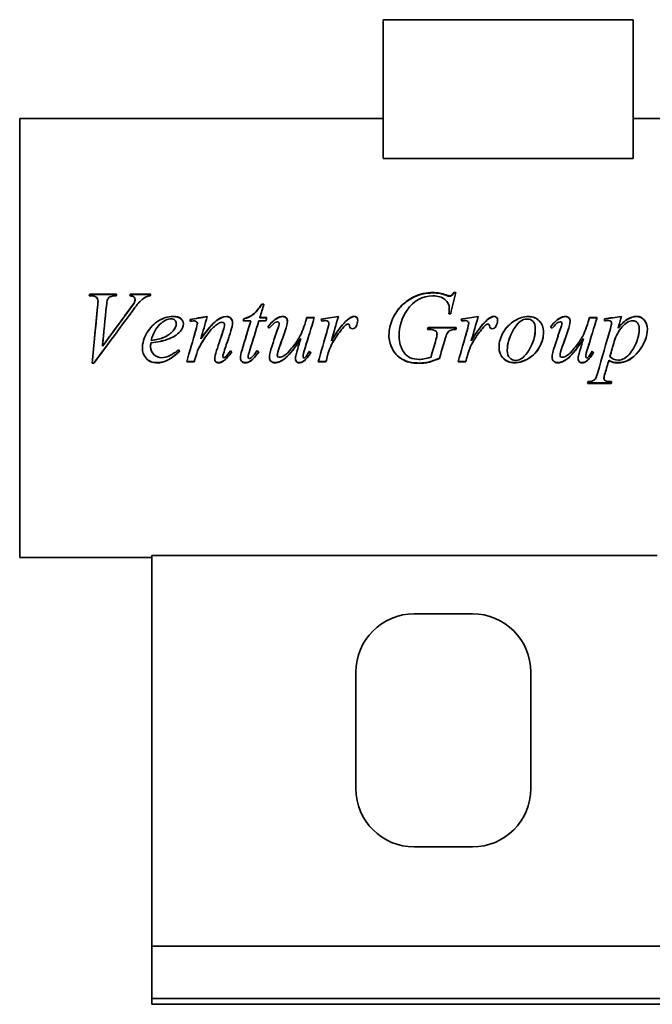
# Model space of a CAD drawing. Header units: millimetres. Extents: x 137 to 703, y 36 to 558.
# Tile 1 of 2: x 137 to 463, y 36 to 543. Entities that reach past the tile are written whole.
import ezdxf

# ---------------------------------------------------------------- set-up
doc = ezdxf.new("R2010")
doc.units = ezdxf.units.MM
doc.header["$LTSCALE"] = 2
doc.layers.add('Krawędzie widoczne(ISO)', color=7, linetype='Continuous', lineweight=35, true_color=0x262659)

msp = doc.modelspace()

# ---------------------------------------------------------------- linework, layer by layer
at = {"layer": 'Krawędzie widoczne(ISO)'}
for p, q in [((452.87, 542.93), (324.25, 542.93)), ((324.25, 542.93), (324.25, 471.4)), ((452.87, 542.93), (452.87, 471.4)), ((137.25, 492.11), (137.25, 266.11)), ((324.25, 492.11), (137.25, 492.11)), ((495.25, 492.11), (452.87, 492.11)), ((324.25, 471.4), (452.87, 471.4)), ((173.98, 400.78), (173.03, 400.78)), ((173.29, 401.7), (187.13, 401.7)), ((173.29, 401.5), (173.29, 401.7)), ((173.29, 401.5), (187.07, 401.5)), ((194.16, 401.7), (204.66, 401.7)), ((194.16, 401.5), (194.16, 401.7)), ((194.16, 401.5), (204.6, 401.5)), ((356.61, 401.06), (356.61, 401.25)), ((360.67, 402.48), (361.62, 402.48)), ((360.67, 402.28), (360.67, 402.48)), ((360.67, 402.28), (361.57, 402.28)), ((177.55, 397.94), (177.55, 398.1)), ((196.28, 397.43), (196.28, 397.6)), ((196.65, 398.8), (196.65, 398.98)), ((261.79, 396.58), (262.94, 396.58)), ((261.79, 396.42), (261.79, 396.58)), ((261.79, 396.42), (262.89, 396.42)), ((359.01, 391.59), (358.07, 391.59)), ((358.3, 394.29), (358.3, 394.43)), ((217.81, 386.43), (217.81, 386.49)), ((228.68, 386.46), (228.68, 386.52)), ((242.66, 385.95), (242.66, 386.01)), ((256.19, 387.95), (252.24, 387.95)), ((252.5, 388.89), (252.5, 388.97)), ((256.19, 387.87), (256.19, 387.95)), ((263.99, 387.95), (260.33, 387.95)), ((260.85, 389.6), (264.42, 389.6)), ((260.85, 389.51), (260.85, 389.6)), ((260.85, 389.51), (264.4, 389.51)), ((269.34, 389), (269.34, 389.09)), ((270.74, 386.57), (270.74, 386.64)), ((284.32, 387.39), (284.32, 387.46)), ((284.92, 389.6), (288.84, 389.6)), ((284.92, 389.51), (284.92, 389.6)), ((284.92, 389.51), (288.81, 389.51)), ((296.31, 386.8), (296.31, 386.86)), ((368.28, 386.8), (368.28, 386.86)), ((414.8, 389), (414.8, 389.09)), ((416.2, 386.57), (416.2, 386.64)), ((429.79, 387.39), (429.79, 387.46)), ((430.39, 389.6), (434.3, 389.6)), ((430.39, 389.51), (430.39, 389.6)), ((430.39, 389.51), (434.28, 389.51)), ((438.08, 388.89), (438.08, 387.89)), ((441.8, 386.54), (441.8, 386.61)), ((347.8, 383.44), (347.09, 383.44)), ((347.38, 384.44), (361.9, 384.44)), ((347.38, 384.39), (347.38, 384.44)), ((347.38, 384.39), (361.89, 384.39)), ((445.17, 384.22), (445.17, 384.27)), ((204.74, 376.63), (204.74, 376.61)), ((204.92, 377.87), (204.92, 377.86)), ((211.29, 379.35), (211.29, 379.35)), ((230.42, 378.58), (230.42, 378.58)), ((281.89, 378.78), (281.89, 378.78)), ((297.62, 377.68), (297.62, 377.66)), ((355.78, 377.42), (355.78, 377.41)), ((369.59, 377.68), (369.59, 377.66)), ((427.35, 378.78), (427.35, 378.78)), ((179.81, 374.87), (179.81, 374.83)), ((204.6, 374.5), (204.6, 374.46)), ((228.31, 371.19), (228.31, 371.12)), ((255.64, 372.83), (255.64, 372.78)), ((269.8, 370.32), (269.8, 370.24)), ((295.65, 370.2), (295.65, 370.12)), ((296.88, 373.68), (296.88, 373.63)), ((367.62, 370.2), (367.62, 370.12)), ((368.85, 373.68), (368.85, 373.63)), ((415.26, 370.32), (415.26, 370.24)), ((175.41, 366.08), (174.46, 366.08)), ((175.41, 366.2), (174.47, 366.2)), ((175.41, 366.2), (175.41, 366.08)), ((227.05, 366.88), (223.19, 366.88)), ((227.05, 366.99), (223.22, 366.99)), ((227.05, 366.99), (227.05, 366.88)), ((241.77, 369.81), (241.77, 369.72)), ((254.79, 369.5), (254.79, 369.41)), ((255.99, 367.3), (255.99, 367.19)), ((283.07, 369.69), (283.07, 369.61)), ((283.44, 367.27), (283.44, 367.16)), ((294.82, 366.88), (290.87, 366.88)), ((294.82, 366.99), (290.9, 366.99)), ((294.82, 366.99), (294.82, 366.88)), ((353.21, 368.68), (353.21, 368.58)), ((366.79, 366.88), (362.85, 366.88)), ((366.79, 366.99), (362.88, 366.99)), ((366.79, 366.99), (366.79, 366.88)), ((428.53, 369.69), (428.53, 369.61)), ((428.9, 367.27), (428.9, 367.16)), ((440.37, 367.63), (440.37, 367.53)), ((440.97, 369.67), (440.97, 369.58)), ((441.57, 355.73), (429.41, 355.73)), ((441.57, 355.94), (429.47, 355.94)), ((437.88, 358.6), (437.88, 358.42)), ((441.57, 355.94), (441.57, 355.73)), ((205.25, 266.11), (137.25, 266.11)), ((205.25, 267.11), (205.25, 66.11)), ((465.25, 267.11), (205.25, 267.11)), ((340.25, 237.11), (370.25, 237.11)), ((310.25, 147.11), (310.25, 207.11)), ((400.25, 207.11), (400.25, 147.11)), ((370.25, 117.11), (340.25, 117.11)), ((205.25, 66.11), (558.25, 66.11)), ((205.25, 39.11), (205.25, 66.11)), ((585.25, 39.11), (205.25, 39.11)), ((205.25, 36.11), (205.25, 39.11)), ((205.25, 36.11), (585.25, 36.11))]:
    msp.add_line(p, q, dxfattribs=at)
for centre, start, end in [((340.25, 207.11), 90, 180), ((370.25, 207.11), 0, 90), ((340.25, 147.11), 180, 270), ((370.25, 147.11), 270, 0)]:
    msp.add_arc(centre, 30, start, end, dxfattribs=at)
for points in [[(173.03, 400.78), (173.12, 401.08), (173.2, 401.39), (173.29, 401.7)], [(173.09, 400.78), (173.15, 401.02), (173.22, 401.26), (173.29, 401.5)], [(187.13, 401.7), (187.03, 401.39), (186.94, 401.08), (186.84, 400.78)], [(193.85, 400.78), (193.95, 401.08), (194.06, 401.39), (194.16, 401.7)], [(193.91, 400.77), (194, 401.01), (194.08, 401.26), (194.16, 401.5)], [(204.4, 400.78), (203.56, 400.7), (202.9, 400.54), (202.4, 400.3)], [(204.66, 401.7), (204.57, 401.39), (204.49, 401.08), (204.4, 400.78)], [(349.81, 400.78), (344.39, 400.78), (339.97, 398.33), (336.54, 393.35)], [(340.11, 400.3), (343.2, 401.76), (346.43, 402.48), (349.81, 402.48)], [(340.11, 400.11), (343.2, 401.56), (346.43, 402.28), (349.81, 402.28)], [(349.81, 402.48), (352.3, 402.48), (354.57, 402.07), (356.61, 401.25)], [(349.81, 402.28), (352.3, 402.28), (354.57, 401.87), (356.61, 401.06)], [(356.61, 401.25), (357.43, 400.93), (358.03, 400.78), (358.41, 400.78)], [(356.61, 401.06), (357.43, 400.74), (358.03, 400.58), (358.41, 400.58)], [(361.62, 402.48), (360.75, 398.89), (359.88, 395.25), (359.01, 391.59)], [(177.35, 395.14), (177.48, 396.61), (177.55, 397.6), (177.55, 398.1)], [(177.35, 395), (177.48, 396.45), (177.55, 397.43), (177.55, 397.94)], [(181.9, 395.65), (181.2, 388.76), (180.51, 381.79), (179.81, 374.83)], [(182.41, 398.84), (182.24, 398.46), (182.07, 397.4), (181.9, 395.65)], [(193.48, 393.44), (194.97, 395.44), (195.9, 396.82), (196.28, 397.6)], [(193.48, 393.31), (194.97, 395.3), (195.9, 396.67), (196.28, 397.43)], [(196.28, 397.6), (196.53, 398.12), (196.65, 398.58), (196.65, 398.98)], [(196.28, 397.43), (196.53, 397.95), (196.65, 398.41), (196.65, 398.8)], [(262.94, 396.58), (262.24, 394.26), (261.54, 391.93), (260.85, 389.6)], [(174.46, 366.08), (175.43, 375.73), (176.39, 385.52), (177.35, 395.14)], [(195.11, 392.81), (188.54, 383.95), (181.97, 374.95), (175.41, 366.08)], [(175.76, 379.11), (176.29, 384.42), (176.82, 389.73), (177.35, 395)], [(179.81, 374.83), (184.37, 381.04), (188.92, 387.27), (193.48, 393.44)], [(182.94, 379.11), (186.46, 383.85), (189.97, 388.6), (193.48, 393.31)], [(336.54, 393.35), (333.81, 389.42), (332.45, 384.98), (332.45, 380.06)], [(358.07, 391.59), (358.22, 392.88), (358.3, 393.82), (358.3, 394.43)], [(358.08, 391.59), (358.23, 392.81), (358.3, 393.71), (358.3, 394.29)], [(221.47, 386.46), (221.47, 385.04), (220.89, 383.68), (219.73, 382.38)], [(224.88, 388.6), (227.84, 389.14), (230.8, 389.67), (233.77, 390.2)], [(225.1, 387.66), (225.03, 387.98), (224.95, 388.29), (224.88, 388.6)], [(224.89, 388.52), (227.84, 389.05), (230.79, 389.57), (233.74, 390.09)], [(226.05, 387.81), (225.73, 387.76), (225.42, 387.71), (225.1, 387.66)], [(227.11, 387.92), (226.92, 387.92), (226.56, 387.88), (226.05, 387.81)], [(227.85, 383.04), (228.4, 384.96), (228.68, 386.12), (228.68, 386.52)], [(227.85, 383), (228.4, 384.91), (228.68, 386.06), (228.68, 386.46)], [(233.77, 390.2), (232.65, 386.34), (231.54, 382.46), (230.42, 378.58)], [(241.4, 387.18), (240.89, 387.18), (240.26, 386.97), (239.52, 386.55)], [(242, 383.01), (242.44, 384.3), (242.66, 385.3), (242.66, 386.01)], [(242, 382.97), (242.44, 384.26), (242.66, 385.25), (242.66, 385.95)], [(246.78, 386.84), (246.78, 385.81), (246.5, 384.45), (245.95, 382.75)], [(251.67, 373.03), (253.17, 378), (254.68, 382.99), (256.19, 387.95)], [(252.24, 387.95), (252.33, 388.29), (252.41, 388.63), (252.5, 388.97)], [(252.26, 387.95), (252.34, 388.26), (252.42, 388.57), (252.5, 388.89)], [(253.51, 379.11), (254.4, 382.03), (255.29, 384.95), (256.19, 387.87)], [(260.33, 387.95), (258.77, 382.9), (257.21, 377.83), (255.64, 372.78)], [(264.42, 389.6), (264.28, 389.05), (264.14, 388.5), (263.99, 387.95)], [(264.88, 384.69), (266.29, 386.69), (267.78, 388.16), (269.34, 389.09)], [(264.9, 384.68), (266.31, 386.64), (267.79, 388.08), (269.34, 389)], [(269.34, 389.09), (270.54, 389.83), (271.65, 390.2), (272.66, 390.2)], [(269.34, 389), (270.54, 389.73), (271.65, 390.1), (272.66, 390.1)], [(269.77, 383.07), (270.42, 384.97), (270.74, 386.16), (270.74, 386.64)], [(269.77, 383.03), (270.42, 384.92), (270.74, 386.1), (270.74, 386.57)], [(275, 387.63), (275, 386.7), (274.6, 385.06), (273.8, 382.69)], [(288.84, 389.6), (287.27, 384.42), (285.7, 379.2), (284.12, 374)], [(284.32, 387.46), (284.52, 388.18), (284.72, 388.89), (284.92, 389.6)], [(284.32, 387.39), (284.52, 388.1), (284.72, 388.8), (284.92, 389.51)], [(292.39, 388.77), (295.33, 389.25), (298.28, 389.72), (301.22, 390.2)], [(292.73, 387.83), (292.62, 388.15), (292.5, 388.46), (292.39, 388.77)], [(292.42, 388.69), (295.34, 389.16), (298.27, 389.63), (301.19, 390.1)], [(294.62, 388.06), (294.27, 388.06), (293.65, 387.99), (292.73, 387.83)], [(295.93, 387.66), (295.59, 387.93), (295.15, 388.06), (294.62, 388.06)], [(295.48, 382.89), (296.03, 384.76), (296.31, 386.08), (296.31, 386.86)], [(295.48, 382.86), (296.03, 384.71), (296.31, 386.02), (296.31, 386.8)], [(296.31, 386.86), (296.31, 387.19), (296.18, 387.45), (295.93, 387.66)], [(301.22, 390.2), (300.02, 386.03), (298.82, 381.85), (297.62, 377.66)], [(297.62, 377.66), (300.67, 382.81), (303.43, 386.41), (305.88, 388.46)], [(298.49, 379.11), (301.2, 383.45), (303.66, 386.54), (305.88, 388.38)], [(305.43, 386.07), (304.97, 385.82), (304.29, 385.14), (303.4, 384.04)], [(306.26, 386.27), (305.95, 386.27), (305.67, 386.2), (305.43, 386.07)], [(305.88, 388.46), (307.3, 389.62), (308.44, 390.2), (309.32, 390.2)], [(305.88, 388.38), (307.3, 389.53), (308.44, 390.1), (309.32, 390.1)], [(306.74, 386.07), (306.61, 386.2), (306.45, 386.27), (306.26, 386.27)], [(306.97, 385.41), (306.93, 385.73), (306.86, 385.95), (306.74, 386.07)], [(311.17, 388.23), (311.17, 387.11), (310.88, 386.04), (310.29, 385.01)], [(364.36, 388.77), (367.31, 389.25), (370.25, 389.72), (373.2, 390.2)], [(364.7, 387.83), (364.59, 388.15), (364.48, 388.46), (364.36, 388.77)], [(364.39, 388.69), (367.32, 389.16), (370.24, 389.63), (373.17, 390.1)], [(366.59, 388.06), (366.25, 388.06), (365.62, 387.99), (364.7, 387.83)], [(367.91, 387.66), (367.56, 387.93), (367.12, 388.06), (366.59, 388.06)], [(367.45, 382.89), (368, 384.76), (368.28, 386.08), (368.28, 386.86)], [(367.45, 382.86), (368, 384.71), (368.28, 386.02), (368.28, 386.8)], [(368.28, 386.86), (368.28, 387.19), (368.15, 387.45), (367.91, 387.66)], [(373.2, 390.2), (372, 386.03), (370.79, 381.85), (369.59, 377.66)], [(369.59, 377.66), (372.64, 382.81), (375.4, 386.41), (377.86, 388.46)], [(370.47, 379.11), (373.17, 383.45), (375.64, 386.54), (377.86, 388.38)], [(377.4, 386.07), (376.94, 385.82), (376.27, 385.14), (375.37, 384.04)], [(378.23, 386.27), (377.92, 386.27), (377.65, 386.2), (377.4, 386.07)], [(377.86, 388.46), (379.27, 389.62), (380.41, 390.2), (381.29, 390.2)], [(377.86, 388.38), (379.27, 389.53), (380.41, 390.1), (381.29, 390.1)], [(378.72, 386.07), (378.58, 386.2), (378.42, 386.27), (378.23, 386.27)], [(378.94, 385.41), (378.91, 385.73), (378.83, 385.95), (378.72, 386.07)], [(383.15, 388.23), (383.15, 387.11), (382.85, 386.04), (382.26, 385.01)], [(410.34, 384.69), (411.75, 386.69), (413.24, 388.16), (414.8, 389.09)], [(410.36, 384.68), (411.77, 386.64), (413.25, 388.08), (414.8, 389)], [(414.8, 389.09), (416, 389.83), (417.11, 390.2), (418.12, 390.2)], [(414.8, 389), (416, 389.73), (417.11, 390.1), (418.12, 390.1)], [(415.23, 383.07), (415.88, 384.97), (416.2, 386.16), (416.2, 386.64)], [(415.23, 383.03), (415.88, 384.92), (416.2, 386.1), (416.2, 386.57)], [(420.46, 387.63), (420.46, 386.7), (420.06, 385.06), (419.26, 382.69)], [(434.3, 389.6), (432.73, 384.42), (431.16, 379.2), (429.59, 374)], [(429.79, 387.46), (429.99, 388.18), (430.19, 388.89), (430.39, 389.6)], [(429.79, 387.39), (429.99, 388.1), (430.19, 388.8), (430.39, 389.51)], [(438.08, 388.89), (441.01, 389.33), (443.95, 389.76), (446.89, 390.2)], [(438.08, 388.8), (441, 389.23), (443.93, 389.66), (446.86, 390.1)], [(440.17, 388.06), (439.67, 388.06), (438.97, 388), (438.08, 387.89)], [(441.19, 383.95), (441.6, 385.38), (441.8, 386.27), (441.8, 386.61)], [(441.19, 383.91), (441.6, 385.33), (441.8, 386.2), (441.8, 386.54)], [(446.89, 390.2), (446.31, 388.23), (445.74, 386.25), (445.17, 384.27)], [(219.73, 382.38), (218.2, 380.68), (215.96, 379.31), (213.01, 378.26)], [(223.19, 366.88), (224.74, 372.24), (226.3, 377.65), (227.85, 383.04)], [(226.72, 379.11), (227.09, 380.41), (227.47, 381.7), (227.85, 383)], [(238.57, 372.63), (239.72, 376.09), (240.86, 379.55), (242, 383.01)], [(240.71, 379.11), (241.14, 380.4), (241.57, 381.69), (242, 382.97)], [(245.95, 382.75), (244.76, 379.16), (243.57, 375.56), (242.38, 371.98)], [(265.68, 384.12), (265.41, 384.31), (265.15, 384.5), (264.88, 384.69)], [(267.08, 375.09), (267.98, 377.75), (268.87, 380.41), (269.77, 383.07)], [(268.43, 379.11), (268.88, 380.42), (269.32, 381.72), (269.77, 383.03)], [(273.8, 382.69), (272.86, 379.95), (271.91, 377.2), (270.97, 374.46)], [(290.87, 366.88), (292.41, 372.19), (293.94, 377.55), (295.48, 382.89)], [(294.39, 379.11), (294.75, 380.36), (295.11, 381.61), (295.48, 382.86)], [(303.4, 384.04), (301.97, 382.36), (300.41, 380.18), (298.74, 377.49)], [(310.29, 385.01), (309.89, 384.23), (309.3, 383.84), (308.52, 383.84)], [(347.09, 383.44), (347.18, 383.77), (347.28, 384.1), (347.38, 384.44)], [(347.1, 383.44), (347.19, 383.76), (347.28, 384.07), (347.38, 384.39)], [(351.32, 382.69), (350.6, 383.19), (349.42, 383.44), (347.8, 383.44)], [(351.98, 381.27), (351.98, 381.89), (351.76, 382.37), (351.32, 382.69)], [(351.44, 378.29), (351.8, 379.53), (351.98, 380.52), (351.98, 381.27)], [(351.66, 379.11), (351.87, 379.97), (351.98, 380.68), (351.98, 381.25)], [(351.98, 381.25), (351.98, 381.25), (351.98, 381.25), (351.98, 381.25)], [(357.18, 381.47), (356.9, 381.01), (356.43, 379.65), (355.78, 377.41)], [(361.9, 384.44), (361.82, 384.1), (361.73, 383.77), (361.64, 383.44)], [(362.85, 366.88), (364.38, 372.19), (365.91, 377.55), (367.45, 382.89)], [(366.36, 379.11), (366.72, 380.36), (367.09, 381.61), (367.45, 382.86)], [(375.37, 384.04), (373.94, 382.36), (372.39, 380.18), (370.71, 377.49)], [(382.26, 385.01), (381.86, 384.23), (381.27, 383.84), (380.49, 383.84)], [(401.96, 379.11), (402.36, 380.69), (402.56, 382.28), (402.56, 383.88)], [(402.56, 383.88), (402.56, 383.89), (402.56, 383.89), (402.56, 383.9)], [(411.14, 384.12), (410.87, 384.31), (410.61, 384.5), (410.34, 384.69)], [(412.54, 375.09), (413.44, 377.75), (414.33, 380.41), (415.23, 383.07)], [(413.9, 379.11), (414.34, 380.42), (414.79, 381.72), (415.23, 383.03)], [(419.26, 382.69), (418.32, 379.95), (417.38, 377.2), (416.43, 374.46)], [(434.68, 361.41), (436.85, 368.85), (439.02, 376.42), (441.19, 383.95)], [(439.8, 379.11), (440.26, 380.71), (440.73, 382.31), (441.19, 383.91)], [(455.33, 379.11), (455.78, 380.64), (456.01, 382.15), (456.01, 383.65)], [(456.01, 383.65), (456.01, 383.66), (456.01, 383.67), (456.01, 383.67)], [(185.01, 379.11), (181.81, 374.79), (178.61, 370.48), (175.41, 366.2)], [(180.24, 379.11), (180.1, 377.69), (179.95, 376.28), (179.81, 374.87)], [(204.74, 376.63), (204.65, 375.78), (204.6, 375.07), (204.6, 374.5)], [(204.74, 376.61), (204.65, 375.75), (204.6, 375.03), (204.6, 374.46)], [(213.01, 378.27), (211.05, 377.57), (208.29, 377.02), (204.74, 376.63)], [(213.01, 378.26), (211.05, 377.56), (208.29, 377.01), (204.74, 376.61)], [(204.92, 377.86), (207.53, 378.15), (209.65, 378.64), (211.29, 379.35)], [(205.27, 379.11), (205.15, 378.71), (205.03, 378.3), (204.92, 377.87)], [(210.69, 379.11), (210.9, 379.18), (211.1, 379.26), (211.29, 379.35)], [(215.08, 379.11), (214.44, 378.81), (213.74, 378.53), (213.01, 378.27)], [(230.51, 375.95), (229.63, 374.49), (228.9, 372.91), (228.31, 371.19)], [(230.51, 375.92), (229.63, 374.45), (228.9, 372.85), (228.31, 371.12)], [(230.57, 379.11), (230.52, 378.93), (230.47, 378.76), (230.42, 378.58)], [(230.42, 378.58), (230.42, 378.58), (230.42, 378.58), (230.43, 378.59)], [(232.53, 379.11), (231.87, 378.14), (231.2, 377.08), (230.51, 375.95)], [(244.74, 379.11), (243.95, 376.75), (243.16, 374.39), (242.38, 372.04)], [(257.6, 379.11), (256.95, 377.01), (256.3, 374.92), (255.64, 372.83)], [(265.71, 369.15), (265.71, 370.45), (266.17, 372.42), (267.08, 375.09)], [(272.57, 379.11), (272.04, 377.57), (271.5, 376.04), (270.97, 374.5)], [(279.46, 370.61), (279.75, 371.79), (280.56, 374.51), (281.89, 378.78)], [(285.67, 379.11), (285.15, 377.42), (284.64, 375.73), (284.12, 374.05)], [(298.74, 377.51), (298.01, 376.37), (297.39, 375.1), (296.88, 373.68)], [(298.74, 377.49), (298.01, 376.35), (297.39, 375.06), (296.88, 373.63)], [(298.03, 379.11), (297.9, 378.63), (297.76, 378.15), (297.62, 377.68)], [(299.77, 379.11), (299.43, 378.59), (299.09, 378.06), (298.74, 377.51)], [(332.45, 380.06), (332.45, 379.74), (332.46, 379.42), (332.47, 379.11)], [(348.89, 369.3), (349.74, 372.29), (350.59, 375.29), (351.44, 378.29)], [(355.78, 377.42), (354.92, 374.5), (354.07, 371.58), (353.21, 368.68)], [(355.78, 377.41), (354.92, 374.46), (354.07, 371.52), (353.21, 368.58)], [(356.29, 379.11), (356.14, 378.62), (355.97, 378.05), (355.78, 377.42)], [(370.71, 377.51), (369.98, 376.37), (369.36, 375.1), (368.85, 373.68)], [(370.71, 377.49), (369.98, 376.35), (369.36, 375.06), (368.85, 373.63)], [(370.01, 379.11), (369.87, 378.63), (369.73, 378.15), (369.59, 377.68)], [(371.74, 379.11), (371.4, 378.59), (371.06, 378.06), (370.71, 377.51)], [(389.28, 379.11), (388.51, 376.97), (388.12, 374.84), (388.12, 372.72)], [(411.17, 369.15), (411.17, 370.45), (411.63, 372.42), (412.54, 375.09)], [(418.03, 379.11), (417.5, 377.57), (416.96, 376.04), (416.43, 374.5)], [(424.92, 370.61), (425.21, 371.79), (426.02, 374.51), (427.35, 378.78)], [(431.13, 379.11), (430.61, 377.42), (430.1, 375.73), (429.59, 374.05)], [(443.17, 377.31), (442.43, 374.76), (441.7, 372.21), (440.97, 369.67)], [(443.17, 377.29), (442.43, 374.72), (441.7, 372.15), (440.97, 369.58)], [(443.79, 379.11), (443.56, 378.52), (443.35, 377.92), (443.17, 377.31)], [(219.64, 372.32), (215.56, 368.29), (211.67, 366.28), (207.98, 366.28)], [(219.13, 373.06), (219.3, 372.81), (219.47, 372.57), (219.64, 372.32)], [(228.31, 371.19), (227.89, 369.79), (227.47, 368.39), (227.05, 366.99)], [(228.31, 371.12), (227.89, 369.7), (227.47, 368.29), (227.05, 366.88)], [(237.57, 368.39), (237.57, 369.22), (237.91, 370.64), (238.57, 372.63)], [(242.38, 372.04), (241.98, 370.81), (241.77, 370.07), (241.77, 369.81)], [(242.38, 371.98), (241.98, 370.74), (241.77, 369.99), (241.77, 369.72)], [(246.41, 372.02), (244.89, 369.82), (243.46, 368.27), (242.12, 367.35)], [(246.44, 372.01), (244.91, 369.76), (243.47, 368.18), (242.12, 367.25)], [(243, 369.21), (243.81, 369.91), (244.68, 371.01), (245.64, 372.49)], [(245.64, 372.49), (245.9, 372.33), (246.17, 372.17), (246.44, 372.01)], [(250.78, 368.78), (250.78, 369.71), (251.08, 371.13), (251.67, 373.03)], [(255.64, 372.83), (255.07, 371.12), (254.79, 370), (254.79, 369.5)], [(255.64, 372.78), (255.07, 371.04), (254.79, 369.92), (254.79, 369.41)], [(260.22, 371.97), (258.74, 369.73), (257.33, 368.17), (255.99, 367.3)], [(260.25, 371.95), (258.76, 369.67), (257.34, 368.08), (255.99, 367.19)], [(256.93, 369.41), (257.29, 369.75), (258.11, 370.81), (259.39, 372.58)], [(259.39, 372.58), (259.68, 372.37), (259.96, 372.16), (260.25, 371.95)], [(270.97, 374.5), (270.19, 372.29), (269.8, 370.9), (269.8, 370.32)], [(270.97, 374.46), (270.19, 372.23), (269.8, 370.83), (269.8, 370.24)], [(279.12, 368.3), (279.12, 368.89), (279.23, 369.66), (279.46, 370.61)], [(284.12, 374.05), (283.42, 371.75), (283.07, 370.3), (283.07, 369.69)], [(284.12, 374), (283.42, 371.68), (283.07, 370.22), (283.07, 369.61)], [(287.07, 371.71), (285.9, 369.66), (284.69, 368.18), (283.44, 367.27)], [(287.1, 371.69), (285.92, 369.6), (284.7, 368.09), (283.44, 367.16)], [(286.33, 372.29), (286.58, 372.09), (286.84, 371.89), (287.1, 371.69)], [(295.65, 370.2), (295.37, 369.13), (295.09, 368.06), (294.82, 366.99)], [(295.65, 370.12), (295.37, 369.04), (295.09, 367.96), (294.82, 366.88)], [(296.88, 373.68), (296.15, 371.76), (295.74, 370.6), (295.65, 370.2)], [(296.88, 373.63), (296.15, 371.69), (295.74, 370.52), (295.65, 370.12)], [(367.62, 370.2), (367.34, 369.13), (367.07, 368.06), (366.79, 366.99)], [(367.62, 370.12), (367.34, 369.04), (367.07, 367.96), (366.79, 366.88)], [(368.85, 373.68), (368.13, 371.76), (367.72, 370.6), (367.62, 370.2)], [(368.85, 373.63), (368.13, 371.69), (367.72, 370.52), (367.62, 370.12)], [(388.12, 372.72), (388.12, 372.71), (388.12, 372.7), (388.12, 372.7)], [(416.43, 374.5), (415.65, 372.29), (415.26, 370.9), (415.26, 370.32)], [(416.43, 374.46), (415.65, 372.23), (415.26, 370.83), (415.26, 370.24)], [(424.58, 368.3), (424.58, 368.89), (424.7, 369.66), (424.92, 370.61)], [(429.59, 374.05), (428.88, 371.75), (428.53, 370.3), (428.53, 369.69)], [(429.59, 374), (428.88, 371.68), (428.53, 370.22), (428.53, 369.61)], [(432.53, 371.71), (431.36, 369.66), (430.15, 368.18), (428.9, 367.27)], [(432.56, 371.69), (431.38, 369.6), (430.16, 368.09), (428.9, 367.16)], [(431.79, 372.29), (432.04, 372.09), (432.3, 371.89), (432.56, 371.69)], [(242.12, 367.35), (241.16, 366.71), (240.32, 366.39), (239.57, 366.39)], [(242.12, 367.25), (241.16, 366.6), (240.32, 366.28), (239.57, 366.28)], [(242.35, 368.9), (242.52, 368.9), (242.74, 369), (243, 369.21)], [(255.99, 367.3), (255.09, 366.69), (254.18, 366.39), (253.24, 366.39)], [(255.99, 367.19), (255.09, 366.58), (254.18, 366.28), (253.24, 366.28)], [(255.41, 368.56), (255.8, 368.56), (256.3, 368.84), (256.93, 369.41)], [(283.44, 367.27), (282.62, 366.69), (281.82, 366.39), (281.04, 366.39)], [(283.44, 367.16), (282.62, 366.57), (281.82, 366.28), (281.04, 366.28)], [(428.9, 367.27), (428.08, 366.69), (427.28, 366.39), (426.5, 366.39)], [(428.9, 367.16), (428.08, 366.57), (427.28, 366.28), (426.5, 366.28)], [(440.37, 367.63), (439.73, 365.44), (439.09, 363.26), (438.45, 361.09)], [(440.37, 367.53), (439.73, 365.32), (439.09, 363.12), (438.45, 360.93)], [(440.97, 369.58), (442.03, 368.33), (443.48, 367.7), (445.31, 367.7)], [(438.45, 361.09), (438.07, 359.82), (437.88, 358.99), (437.88, 358.6)], [(438.45, 360.93), (438.07, 359.65), (437.88, 358.82), (437.88, 358.42)], [(429.41, 355.73), (429.5, 356.04), (429.59, 356.34), (429.67, 356.65)], [(441.82, 356.65), (441.74, 356.34), (441.65, 356.04), (441.57, 355.73)], [(441.77, 356.65), (441.7, 356.41), (441.63, 356.17), (441.57, 355.94)]]:
    msp.add_open_spline(points, degree=3, dxfattribs=at)
for points, knots in [([(177.55, 398.1), (177.55, 398.87), (177.27, 399.51), (176.69, 400.02), (176.12, 400.52), (175.22, 400.78), (173.98, 400.78)], [0, 0, 0, 0, 1, 1, 1, 2, 2, 2, 2]), ([(186.84, 400.78), (185.34, 400.76), (184.31, 400.6), (183.76, 400.31), (183.2, 400.02), (182.76, 399.53), (182.41, 398.84)], [0, 0, 0, 0, 1, 1, 1, 2, 2, 2, 2]), ([(196.65, 398.98), (196.65, 399.43), (196.46, 399.82), (196.07, 400.16), (195.68, 400.49), (194.94, 400.7), (193.85, 400.78)], [0, 0, 0, 0, 1, 1, 1, 2, 2, 2, 2]), ([(358.3, 394.43), (358.3, 396.11), (357.55, 397.59), (356.04, 398.86), (354.53, 400.14), (352.46, 400.78), (349.81, 400.78)], [0, 0, 0, 0, 1, 1, 1, 2, 2, 2, 2]), ([(358.41, 400.78), (358.83, 400.78), (359.19, 400.87), (359.5, 401.07), (359.8, 401.27), (360.2, 401.74), (360.67, 402.48)], [0, 0, 0, 0, 1, 1, 1, 2, 2, 2, 2]), ([(358.41, 400.58), (358.83, 400.58), (359.19, 400.68), (359.5, 400.88), (359.8, 401.07), (360.2, 401.54), (360.67, 402.28)], [0, 0, 0, 0, 1, 1, 1, 2, 2, 2, 2]), ([(202.4, 400.3), (201.45, 399.85), (200.5, 399.18), (199.57, 398.29), (198.63, 397.39), (197.15, 395.58), (195.11, 392.81)], [0, 0, 0, 0, 1, 1, 1, 2, 2, 2, 2]), ([(252.5, 388.97), (254.4, 389.49), (256.02, 390.26), (257.33, 391.28), (258.65, 392.3), (260.13, 394.07), (261.79, 396.58)], [0, 0, 0, 0, 1, 1, 1, 2, 2, 2, 2]), ([(252.5, 388.89), (254.4, 389.39), (256.02, 390.16), (257.33, 391.17), (258.65, 392.19), (260.13, 393.94), (261.79, 396.42)], [0, 0, 0, 0, 1, 1, 1, 2, 2, 2, 2]), ([(327.24, 380.41), (327.24, 383.44), (327.88, 386.32), (329.15, 389.03), (330.41, 391.75), (332, 394.03), (333.91, 395.9), (335.81, 397.77), (337.88, 399.23), (340.11, 400.3)], [0, 0, 0, 0, 1, 1, 1, 2, 2, 2, 3, 3, 3, 3]), ([(327.24, 380.41), (327.25, 383.41), (327.88, 386.25), (329.15, 388.94), (330.41, 391.63), (332, 393.9), (333.91, 395.75), (335.81, 397.6), (337.88, 399.05), (340.11, 400.11)], [0.001278, 0.001278, 0.001278, 0.001278, 1, 1, 1, 2, 2, 2, 3, 3, 3, 3]), ([(200.37, 373.86), (200.37, 376.43), (201.16, 379.06), (202.74, 381.74), (204.33, 384.42), (206.31, 386.49), (208.71, 387.98), (211.1, 389.46), (213.56, 390.2), (216.1, 390.2)], [0, 0, 0, 0, 1, 1, 1, 2, 2, 2, 3, 3, 3, 3]), ([(201.44, 379.11), (201.79, 379.97), (202.22, 380.84), (202.74, 381.71), (204.33, 384.37), (206.31, 386.43), (208.71, 387.9), (211.1, 389.37), (213.56, 390.1), (216.1, 390.1)], [0.670473, 0.670473, 0.670473, 0.670473, 1, 1, 1, 2, 2, 2, 3, 3, 3, 3]), ([(215.12, 388.92), (213.31, 388.92), (211.4, 387.99), (209.38, 386.12), (207.36, 384.26), (205.87, 381.5), (204.92, 377.86)], [0, 0, 0, 0, 1, 1, 1, 2, 2, 2, 2]), ([(211.29, 379.35), (213.47, 380.3), (215.1, 381.44), (216.18, 382.75), (217.27, 384.07), (217.81, 385.31), (217.81, 386.49)], [0, 0, 0, 0, 1, 1, 1, 2, 2, 2, 2]), ([(211.29, 379.35), (213.47, 380.29), (215.1, 381.42), (216.18, 382.72), (217.27, 384.02), (217.81, 385.26), (217.81, 386.43)], [0, 0, 0, 0, 1, 1, 1, 2, 2, 2, 2]), ([(217.81, 386.49), (217.81, 387.22), (217.58, 387.8), (217.11, 388.25), (216.64, 388.69), (215.98, 388.92), (215.12, 388.92)], [0, 0, 0, 0, 1, 1, 1, 2, 2, 2, 2]), ([(216.1, 390.2), (217.93, 390.2), (219.28, 389.83), (220.16, 389.09), (221.03, 388.35), (221.47, 387.47), (221.47, 386.46)], [0, 0, 0, 0, 1, 1, 1, 2, 2, 2, 2]), ([(216.1, 390.1), (217.93, 390.1), (219.28, 389.73), (220.16, 389), (221.03, 388.27), (221.46, 387.42), (221.47, 386.43)], [0, 0, 0, 0, 1, 1, 1, 1.990295, 1.990295, 1.990295, 1.990295]), ([(228.68, 386.52), (228.68, 386.88), (228.53, 387.21), (228.22, 387.49), (227.92, 387.78), (227.54, 387.92), (227.11, 387.92)], [0, 0, 0, 0, 1, 1, 1, 2, 2, 2, 2]), ([(230.42, 378.58), (233.85, 383.32), (236.48, 386.45), (238.31, 387.95), (240.15, 389.45), (241.91, 390.2), (243.6, 390.2)], [0, 0, 0, 0, 1, 1, 1, 2, 2, 2, 2]), ([(239.52, 386.55), (238.14, 385.79), (236.71, 384.52), (235.23, 382.74), (233.74, 380.96), (232.17, 378.68), (230.51, 375.92)], [0, 0, 0, 0, 1, 1, 1, 2, 2, 2, 2]), ([(230.81, 379.11), (234.05, 383.52), (236.55, 386.44), (238.31, 387.87), (240.15, 389.36), (241.91, 390.1), (243.6, 390.1)], [0.037632, 0.037632, 0.037632, 0.037632, 1, 1, 1, 2, 2, 2, 2]), ([(242.66, 386.01), (242.66, 386.35), (242.54, 386.63), (242.29, 386.85), (242.04, 387.07), (241.75, 387.18), (241.4, 387.18)], [0, 0, 0, 0, 1, 1, 1, 2, 2, 2, 2]), ([(243.6, 390.2), (244.52, 390.2), (245.28, 389.89), (245.88, 389.26), (246.48, 388.63), (246.78, 387.82), (246.78, 386.84)], [0, 0, 0, 0, 1, 1, 1, 2, 2, 2, 2]), ([(243.6, 390.1), (244.52, 390.1), (245.28, 389.79), (245.88, 389.17), (246.47, 388.55), (246.77, 387.77), (246.78, 386.8)], [0, 0, 0, 0, 1, 1, 1, 1.988893, 1.988893, 1.988893, 1.988893]), ([(269.91, 387.38), (269.47, 387.38), (269.04, 387.25), (268.61, 386.99), (268.18, 386.74), (267.21, 385.78), (265.68, 384.12)], [0, 0, 0, 0, 1, 1, 1, 2, 2, 2, 2]), ([(270.74, 386.64), (270.74, 386.83), (270.66, 387), (270.48, 387.15), (270.31, 387.3), (270.12, 387.38), (269.91, 387.38)], [0, 0, 0, 0, 1, 1, 1, 2, 2, 2, 2]), ([(271.03, 369.15), (271.62, 369.15), (272.39, 369.43), (273.34, 370), (274.3, 370.56), (275.56, 371.81), (277.15, 373.78), (278.73, 375.74), (280.03, 377.58), (281.06, 379.29), (282.09, 381.01), (283.18, 383.74), (284.32, 387.46)], [0, 0, 0, 0, 1, 1, 1, 2, 2, 2, 3, 3, 3, 4, 4, 4, 4]), ([(272.66, 390.2), (273.34, 390.2), (273.91, 389.96), (274.34, 389.47), (274.78, 388.99), (275, 388.38), (275, 387.63)], [0, 0, 0, 0, 1, 1, 1, 2, 2, 2, 2]), ([(272.66, 390.1), (273.34, 390.1), (273.91, 389.86), (274.34, 389.38), (274.78, 388.91), (274.99, 388.31), (275, 387.6)], [0, 0, 0, 0, 1, 1, 1, 1.982393, 1.982393, 1.982393, 1.982393]), ([(280.95, 379.11), (280.99, 379.17), (281.03, 379.23), (281.06, 379.29), (282.09, 380.99), (283.18, 383.7), (284.32, 387.39)], [2.963983, 2.963983, 2.963983, 2.963983, 3, 3, 3, 4, 4, 4, 4]), ([(308.52, 383.84), (308.11, 383.84), (307.78, 383.97), (307.5, 384.22), (307.22, 384.48), (307.05, 384.88), (306.97, 385.41)], [0, 0, 0, 0, 1, 1, 1, 2, 2, 2, 2]), ([(309.32, 390.2), (309.89, 390.2), (310.34, 390.03), (310.67, 389.7), (311.01, 389.37), (311.17, 388.88), (311.17, 388.23)], [0, 0, 0, 0, 1, 1, 1, 2, 2, 2, 2]), ([(309.32, 390.1), (309.89, 390.1), (310.34, 389.94), (310.67, 389.61), (311, 389.28), (311.17, 388.81), (311.17, 388.19)], [0, 0, 0, 0, 1, 1, 1, 1.981802, 1.981802, 1.981802, 1.981802]), ([(380.49, 383.84), (380.09, 383.84), (379.75, 383.97), (379.47, 384.22), (379.2, 384.48), (379.02, 384.88), (378.94, 385.41)], [0, 0, 0, 0, 1, 1, 1, 2, 2, 2, 2]), ([(381.29, 390.2), (381.86, 390.2), (382.31, 390.03), (382.65, 389.7), (382.98, 389.37), (383.15, 388.88), (383.15, 388.23)], [0, 0, 0, 0, 1, 1, 1, 2, 2, 2, 2]), ([(381.29, 390.1), (381.86, 390.1), (382.31, 389.94), (382.65, 389.61), (382.97, 389.28), (383.14, 388.81), (383.15, 388.19)], [0, 0, 0, 0, 1, 1, 1, 1.981802, 1.981802, 1.981802, 1.981802]), ([(383.89, 374.35), (383.89, 376.88), (384.62, 379.42), (386.08, 381.97), (387.54, 384.51), (389.48, 386.52), (391.91, 387.99), (394.34, 389.46), (396.69, 390.2), (398.96, 390.2)], [0, 0, 0, 0, 1, 1, 1, 2, 2, 2, 3, 3, 3, 3]), ([(384.75, 379.11), (385.09, 380.05), (385.53, 381), (386.08, 381.94), (387.54, 384.46), (389.48, 386.45), (391.91, 387.91), (394.34, 389.37), (396.69, 390.1), (398.96, 390.1)], [0.625205, 0.625205, 0.625205, 0.625205, 1, 1, 1, 2, 2, 2, 3, 3, 3, 3]), ([(398.33, 388.86), (395.8, 388.86), (393.46, 387.06), (391.33, 383.44), (389.19, 379.82), (388.12, 376.22), (388.12, 372.66)], [0, 0, 0, 0, 1, 1, 1, 2, 2, 2, 2]), ([(402.56, 383.92), (402.56, 385.52), (402.17, 386.75), (401.39, 387.59), (400.61, 388.44), (399.59, 388.86), (398.33, 388.86)], [0, 0, 0, 0, 1, 1, 1, 2, 2, 2, 2]), ([(398.96, 390.2), (401.25, 390.2), (403.13, 389.45), (404.59, 387.96), (406.06, 386.47), (406.8, 384.53), (406.8, 382.15)], [0, 0, 0, 0, 1, 1, 1, 2, 2, 2, 2]), ([(398.96, 390.1), (401.25, 390.1), (403.13, 389.36), (404.59, 387.88), (406.06, 386.41), (406.79, 384.49), (406.8, 382.14)], [0, 0, 0, 0, 1, 1, 1, 1.998218, 1.998218, 1.998218, 1.998218]), ([(415.37, 387.38), (414.94, 387.38), (414.5, 387.25), (414.07, 386.99), (413.64, 386.74), (412.67, 385.78), (411.14, 384.12)], [0, 0, 0, 0, 1, 1, 1, 2, 2, 2, 2]), ([(416.2, 386.64), (416.2, 386.83), (416.12, 387), (415.95, 387.15), (415.77, 387.3), (415.58, 387.38), (415.37, 387.38)], [0, 0, 0, 0, 1, 1, 1, 2, 2, 2, 2]), ([(416.49, 369.15), (417.08, 369.15), (417.85, 369.43), (418.81, 370), (419.76, 370.56), (421.03, 371.81), (422.61, 373.78), (424.19, 375.74), (425.5, 377.58), (426.53, 379.29), (427.56, 381.01), (428.64, 383.74), (429.79, 387.46)], [0, 0, 0, 0, 1, 1, 1, 2, 2, 2, 3, 3, 3, 4, 4, 4, 4]), ([(418.12, 390.2), (418.81, 390.2), (419.37, 389.96), (419.81, 389.47), (420.24, 388.99), (420.46, 388.38), (420.46, 387.63)], [0, 0, 0, 0, 1, 1, 1, 2, 2, 2, 2]), ([(418.12, 390.1), (418.81, 390.1), (419.37, 389.86), (419.81, 389.38), (420.24, 388.91), (420.46, 388.31), (420.46, 387.6)], [0, 0, 0, 0, 1, 1, 1, 1.982393, 1.982393, 1.982393, 1.982393]), ([(426.41, 379.11), (426.45, 379.17), (426.49, 379.23), (426.53, 379.29), (427.56, 380.99), (428.64, 383.7), (429.79, 387.39)], [2.963983, 2.963983, 2.963983, 2.963983, 3, 3, 3, 4, 4, 4, 4]), ([(441.8, 386.61), (441.8, 387.06), (441.66, 387.42), (441.4, 387.68), (441.13, 387.93), (440.72, 388.06), (440.17, 388.06)], [0, 0, 0, 0, 1, 1, 1, 2, 2, 2, 2]), ([(452.8, 387.95), (450.92, 387.95), (449.05, 386.89), (447.2, 384.77), (445.35, 382.64), (444.01, 380.15), (443.17, 377.29)], [0, 0, 0, 0, 1, 1, 1, 2, 2, 2, 2]), ([(445.17, 384.27), (447.04, 386.48), (448.71, 388.01), (450.17, 388.89), (451.64, 389.76), (453.15, 390.2), (454.69, 390.2)], [0, 0, 0, 0, 1, 1, 1, 2, 2, 2, 2]), ([(445.17, 384.22), (447.04, 386.41), (448.71, 387.94), (450.17, 388.8), (451.64, 389.67), (453.15, 390.1), (454.69, 390.1)], [0, 0, 0, 0, 1, 1, 1, 2, 2, 2, 2]), ([(456.01, 383.7), (456.01, 385.07), (455.69, 386.12), (455.05, 386.85), (454.41, 387.58), (453.66, 387.95), (452.8, 387.95)], [0, 0, 0, 0, 1, 1, 1, 2, 2, 2, 2]), ([(454.69, 390.2), (456.22, 390.2), (457.52, 389.6), (458.61, 388.39), (459.7, 387.18), (460.24, 385.61), (460.24, 383.67)], [0, 0, 0, 0, 1, 1, 1, 2, 2, 2, 2]), ([(454.69, 390.1), (456.22, 390.1), (457.52, 389.5), (458.61, 388.31), (459.69, 387.12), (460.24, 385.56), (460.24, 383.64)], [0, 0, 0, 0, 1, 1, 1, 1.99678, 1.99678, 1.99678, 1.99678]), ([(342.91, 366.08), (339.24, 366.08), (336.25, 366.77), (333.96, 368.14), (331.68, 369.52), (329.99, 371.34), (328.89, 373.62), (327.79, 375.89), (327.24, 378.16), (327.24, 380.41)], [0, 0, 0, 0, 1, 1, 1, 2, 2, 2, 3, 3, 3, 3]), ([(361.64, 383.44), (360.31, 383.42), (359.34, 383.26), (358.74, 382.97), (358.14, 382.67), (357.62, 382.17), (357.18, 381.47)], [0, 0, 0, 0, 1, 1, 1, 2, 2, 2, 2]), ([(406.8, 382.15), (406.8, 379.56), (406.11, 377), (404.74, 374.48), (403.36, 371.95), (401.46, 369.96), (399.02, 368.49), (396.58, 367.01), (394.2, 366.28), (391.9, 366.28)], [0, 0, 0, 0, 1, 1, 1, 2, 2, 2, 3, 3, 3, 3]), ([(392.5, 367.56), (394.94, 367.56), (397.23, 369.35), (399.36, 372.95), (401.5, 376.55), (402.56, 380.21), (402.56, 383.92)], [0, 0, 0, 0, 1, 1, 1, 2, 2, 2, 2]), ([(460.24, 383.67), (460.24, 379.88), (458.7, 376.02), (455.62, 372.12), (452.54, 368.22), (448.96, 366.28), (444.88, 366.28)], [0, 0, 0, 0, 1, 1, 1, 2, 2, 2, 2]), ([(445.31, 367.7), (446.23, 367.7), (447.15, 367.95), (448.09, 368.44), (449.02, 368.94), (449.94, 369.67), (450.83, 370.65), (451.73, 371.63), (452.53, 372.76), (453.25, 374.03), (453.96, 375.31), (454.6, 376.81), (455.16, 378.55), (455.73, 380.28), (456.01, 382), (456.01, 383.7)], [0, 0, 0, 0, 1, 1, 1, 2, 2, 2, 3, 3, 3, 4, 4, 4, 5, 5, 5, 5]), ([(281.89, 378.78), (278.86, 373.99), (276.32, 370.72), (274.27, 368.94), (272.22, 367.17), (270.34, 366.28), (268.63, 366.28)], [0, 0, 0, 0, 1, 1, 1, 2, 2, 2, 2]), ([(281.89, 378.78), (278.86, 374.04), (276.32, 370.79), (274.27, 369.03), (272.22, 367.27), (270.34, 366.39), (268.63, 366.39)], [0, 0, 0, 0, 1, 1, 1, 2, 2, 2, 2]), ([(342.91, 366.2), (339.24, 366.2), (336.25, 366.88), (333.96, 368.24), (331.68, 369.6), (329.99, 371.41), (328.89, 373.67), (328, 375.49), (327.48, 377.3), (327.31, 379.11)], [0, 0, 0, 0, 1, 1, 1, 2, 2, 2, 2.807439, 2.807439, 2.807439, 2.807439]), ([(332.45, 380.06), (332.45, 376.81), (333.3, 373.99), (334.99, 371.62), (336.69, 369.25), (339.31, 368.07), (342.86, 368.07)], [0, 0, 0, 0, 1, 1, 1, 2, 2, 2, 2]), ([(406.48, 379.11), (406.15, 377.56), (405.57, 376.03), (404.74, 374.52), (403.36, 372.02), (401.46, 370.04), (399.02, 368.58), (396.58, 367.12), (394.2, 366.39), (391.9, 366.39)], [0.393537, 0.393537, 0.393537, 0.393537, 1, 1, 1, 2, 2, 2, 3, 3, 3, 3]), ([(427.35, 378.78), (424.32, 373.99), (421.78, 370.72), (419.73, 368.94), (417.69, 367.17), (415.8, 366.28), (414.09, 366.28)], [0, 0, 0, 0, 1, 1, 1, 2, 2, 2, 2]), ([(427.35, 378.78), (424.32, 374.04), (421.78, 370.79), (419.73, 369.03), (417.69, 367.27), (415.8, 366.39), (414.09, 366.39)], [0, 0, 0, 0, 1, 1, 1, 2, 2, 2, 2]), ([(459.51, 379.11), (458.77, 376.82), (457.47, 374.51), (455.62, 372.18), (452.54, 368.32), (448.96, 366.39), (444.88, 366.39)], [0.398361, 0.398361, 0.398361, 0.398361, 1, 1, 1, 2, 2, 2, 2]), ([(207.98, 366.39), (205.46, 366.39), (203.56, 367.17), (202.29, 368.73), (201.01, 370.29), (200.37, 372.01), (200.37, 373.89)], [0, 0, 0, 0, 1, 1, 1, 1.996313, 1.996313, 1.996313, 1.996313]), ([(207.98, 366.28), (205.46, 366.28), (203.56, 367.07), (202.29, 368.64), (201.01, 370.22), (200.37, 371.96), (200.37, 373.86)], [0, 0, 0, 0, 1, 1, 1, 2, 2, 2, 2]), ([(204.6, 374.46), (204.6, 372.94), (205.15, 371.64), (206.26, 370.57), (207.37, 369.49), (208.71, 368.96), (210.29, 368.96)], [0, 0, 0, 0, 1, 1, 1, 2, 2, 2, 2]), ([(219.62, 372.36), (215.76, 368.58), (212.07, 366.61), (208.55, 366.41), (208.36, 366.4), (208.17, 366.39), (207.98, 366.39)], [0.0020273, 0.0020273, 0.0020273, 0.0020273, 0.9480768, 0.9480768, 0.9480768, 1, 1, 1, 1]), ([(210.29, 368.96), (211.55, 368.96), (212.76, 369.21), (213.92, 369.71), (215.09, 370.21), (216.82, 371.33), (219.13, 373.06)], [0, 0, 0, 0, 1, 1, 1, 2, 2, 2, 2]), ([(269.8, 370.24), (269.8, 369.9), (269.91, 369.63), (270.13, 369.44), (270.35, 369.25), (270.65, 369.15), (271.03, 369.15)], [0, 0, 0, 0, 1, 1, 1, 2, 2, 2, 2]), ([(283.55, 368.78), (283.78, 368.78), (284.03, 368.91), (284.3, 369.15), (284.56, 369.4), (285.24, 370.45), (286.33, 372.29)], [0, 0, 0, 0, 1, 1, 1, 2, 2, 2, 2]), ([(391.9, 366.39), (389.53, 366.39), (387.61, 367.14), (386.12, 368.62), (384.64, 370.1), (383.9, 372.02), (383.89, 374.37)], [0, 0, 0, 0, 1, 1, 1, 1.997144, 1.997144, 1.997144, 1.997144]), ([(391.9, 366.28), (389.53, 366.28), (387.61, 367.03), (386.12, 368.53), (384.63, 370.03), (383.89, 371.97), (383.89, 374.35)], [0, 0, 0, 0, 1, 1, 1, 2, 2, 2, 2]), ([(388.12, 372.66), (388.12, 371.03), (388.54, 369.77), (389.37, 368.88), (390.2, 368), (391.24, 367.56), (392.5, 367.56)], [0, 0, 0, 0, 1, 1, 1, 2, 2, 2, 2]), ([(415.26, 370.24), (415.26, 369.9), (415.37, 369.63), (415.59, 369.44), (415.81, 369.25), (416.11, 369.15), (416.49, 369.15)], [0, 0, 0, 0, 1, 1, 1, 2, 2, 2, 2]), ([(429.01, 368.78), (429.24, 368.78), (429.49, 368.91), (429.76, 369.15), (430.02, 369.4), (430.7, 370.45), (431.79, 372.29)], [0, 0, 0, 0, 1, 1, 1, 2, 2, 2, 2]), ([(239.57, 366.39), (238.96, 366.39), (238.48, 366.58), (238.11, 366.96), (237.76, 367.32), (237.58, 367.82), (237.57, 368.43)], [0, 0, 0, 0, 1, 1, 1, 1.974886, 1.974886, 1.974886, 1.974886]), ([(239.57, 366.28), (238.96, 366.28), (238.48, 366.47), (238.11, 366.85), (237.75, 367.23), (237.57, 367.74), (237.57, 368.39)], [0, 0, 0, 0, 1, 1, 1, 2, 2, 2, 2]), ([(241.77, 369.72), (241.77, 369.5), (241.84, 369.3), (241.96, 369.14), (242.08, 368.98), (242.21, 368.9), (242.35, 368.9)], [0, 0, 0, 0, 1, 1, 1, 2, 2, 2, 2]), ([(253.24, 366.39), (252.52, 366.39), (251.93, 366.62), (251.47, 367.08), (251.02, 367.54), (250.79, 368.12), (250.78, 368.83)], [0, 0, 0, 0, 1, 1, 1, 1.980442, 1.980442, 1.980442, 1.980442]), ([(253.24, 366.28), (252.52, 366.28), (251.93, 366.51), (251.47, 366.98), (251.01, 367.44), (250.78, 368.04), (250.78, 368.78)], [0, 0, 0, 0, 1, 1, 1, 2, 2, 2, 2]), ([(254.79, 369.41), (254.79, 369.15), (254.85, 368.94), (254.97, 368.78), (255.1, 368.63), (255.24, 368.56), (255.41, 368.56)], [0, 0, 0, 0, 1, 1, 1, 2, 2, 2, 2]), ([(268.63, 366.39), (267.81, 366.39), (267.11, 366.66), (266.55, 367.2), (266, 367.72), (265.72, 368.39), (265.71, 369.2)], [0, 0, 0, 0, 1, 1, 1, 1.984086, 1.984086, 1.984086, 1.984086]), ([(268.63, 366.28), (267.81, 366.28), (267.11, 366.55), (266.55, 367.09), (265.99, 367.63), (265.71, 368.32), (265.71, 369.15)], [0, 0, 0, 0, 1, 1, 1, 2, 2, 2, 2]), ([(281.04, 366.39), (280.46, 366.39), (280, 366.58), (279.65, 366.96), (279.3, 367.32), (279.13, 367.79), (279.12, 368.35)], [0, 0, 0, 0, 1, 1, 1, 1.975807, 1.975807, 1.975807, 1.975807]), ([(281.04, 366.28), (280.46, 366.28), (280, 366.47), (279.65, 366.85), (279.3, 367.23), (279.12, 367.71), (279.12, 368.3)], [0, 0, 0, 0, 1, 1, 1, 2, 2, 2, 2]), ([(283.07, 369.61), (283.07, 369.33), (283.11, 369.12), (283.19, 368.98), (283.28, 368.85), (283.4, 368.78), (283.55, 368.78)], [0, 0, 0, 0, 1, 1, 1, 2, 2, 2, 2]), ([(342.86, 368.07), (343.73, 368.07), (344.56, 368.15), (345.35, 368.3), (346.13, 368.45), (347.31, 368.78), (348.89, 369.3)], [0, 0, 0, 0, 1, 1, 1, 2, 2, 2, 2]), ([(353.21, 368.68), (350.84, 367.68), (348.94, 367.02), (347.49, 366.69), (346.04, 366.36), (344.52, 366.2), (342.91, 366.2)], [0, 0, 0, 0, 1, 1, 1, 2, 2, 2, 2]), ([(353.21, 368.58), (350.84, 367.58), (348.94, 366.91), (347.49, 366.58), (346.04, 366.25), (344.52, 366.08), (342.91, 366.08)], [0, 0, 0, 0, 1, 1, 1, 2, 2, 2, 2]), ([(414.09, 366.39), (413.27, 366.39), (412.58, 366.66), (412.01, 367.2), (411.46, 367.72), (411.18, 368.39), (411.17, 369.2)], [0, 0, 0, 0, 1, 1, 1, 1.984086, 1.984086, 1.984086, 1.984086]), ([(414.09, 366.28), (413.27, 366.28), (412.58, 366.55), (412.01, 367.09), (411.45, 367.63), (411.17, 368.32), (411.17, 369.15)], [0, 0, 0, 0, 1, 1, 1, 2, 2, 2, 2]), ([(426.5, 366.39), (425.93, 366.39), (425.46, 366.58), (425.11, 366.96), (424.77, 367.32), (424.59, 367.79), (424.58, 368.35)], [0, 0, 0, 0, 1, 1, 1, 1.975807, 1.975807, 1.975807, 1.975807]), ([(426.5, 366.28), (425.93, 366.28), (425.46, 366.47), (425.11, 366.85), (424.76, 367.23), (424.58, 367.71), (424.58, 368.3)], [0, 0, 0, 0, 1, 1, 1, 2, 2, 2, 2]), ([(428.53, 369.61), (428.53, 369.33), (428.57, 369.12), (428.66, 368.98), (428.74, 368.85), (428.86, 368.78), (429.01, 368.78)], [0, 0, 0, 0, 1, 1, 1, 2, 2, 2, 2]), ([(444.88, 366.39), (444.03, 366.39), (443.26, 366.48), (442.6, 366.66), (441.93, 366.84), (441.19, 367.16), (440.37, 367.63)], [0, 0, 0, 0, 1, 1, 1, 2, 2, 2, 2]), ([(444.88, 366.28), (444.03, 366.28), (443.26, 366.37), (442.6, 366.55), (441.93, 366.73), (441.19, 367.06), (440.37, 367.53)], [0, 0, 0, 0, 1, 1, 1, 2, 2, 2, 2]), ([(429.67, 356.65), (431.27, 356.73), (432.35, 357), (432.92, 357.47), (433.48, 357.93), (434.07, 359.24), (434.68, 361.41)], [0, 0, 0, 0, 1, 1, 1, 2, 2, 2, 2]), ([(437.88, 358.42), (437.88, 358.05), (437.98, 357.73), (438.18, 357.47), (438.38, 357.2), (438.7, 357), (439.15, 356.86), (439.6, 356.72), (440.49, 356.65), (441.82, 356.65)], [0, 0, 0, 0, 1, 1, 1, 2, 2, 2, 3, 3, 3, 3])]:
    msp.add_open_spline(points, degree=3, knots=knots, dxfattribs=at)

doc.saveas('drawing.dxf')
